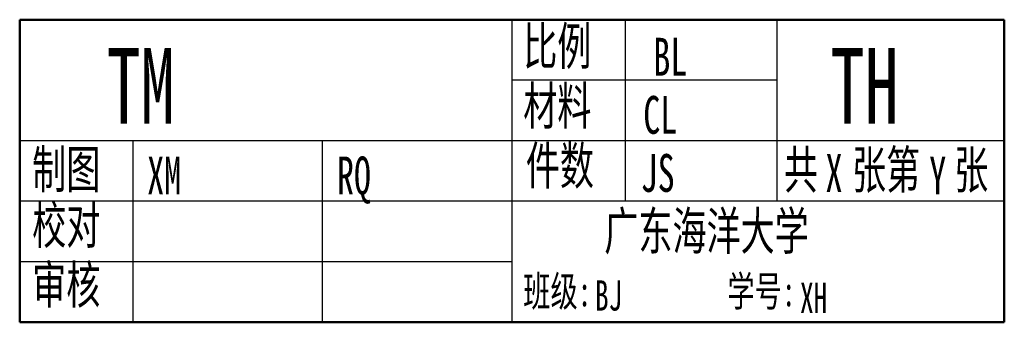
# Model space of a CAD drawing. Header units: millimetres. Extents: x 90 to 220, y 135 to 175.
import ezdxf

# ---------------------------------------------------------------- set-up
doc = ezdxf.new("R2010")
doc.units = ezdxf.units.MM
doc.layers.add('2粗实线', color=3, linetype='Continuous', lineweight=50)
doc.layers.add('4细实线', color=7, linetype='Continuous')
doc.layers.add('6文本', color=5, linetype='Continuous')
doc.styles.add('text', font='SIMFANG.TTF', dxfattribs={"width": 0.66})

msp = doc.modelspace()

# ---------------------------------------------------------------- linework, layer by layer
at = {"layer": '2粗实线'}
for p, q in [((89.5, 175), (219.5, 175)), ((89.5, 135), (89.5, 175)), ((219.5, 175), (219.5, 135)), ((219.5, 135), (89.5, 135))]:
    msp.add_line(p, q, dxfattribs=at)
at = {"layer": '4细实线'}
for p, q in [((154.5, 135), (154.5, 175)), ((169.5, 151), (169.5, 175)), ((189.5, 151), (189.5, 175)), ((189.5, 167), (154.5, 167)), ((219.5, 159), (89.5, 159)), ((104.5, 135), (104.5, 159)), ((129.5, 135), (129.5, 159)), ((219.5, 151), (89.5, 151)), ((154.5, 143), (89.5, 143))]:
    msp.add_line(p, q, dxfattribs=at)

# ---------------------------------------------------------------- texts
at = {"layer": '6文本', "style": 'text', "width": 0.66}
for s, height, p in [('比例', 5, (155.98, 169.01)), ('材料', 5, (155.98, 161.12)), ('件数', 5, (156.32, 153.23)), ('制图', 5, (91.15, 152.74)), ('共  张第  张', 5, (190.4, 152.68)), ('校对', 5, (91.15, 145.38)), ('广东海洋大学', 5, (166.68, 144.58)), ('审核', 5, (91.15, 137.48)), ('班级:          学号:', 4, (155.98, 137.11))]:
    msp.add_text(s, height=height, dxfattribs=at).set_placement(p)
for tag, p, s, height in [('BL', (173.16, 167.6), '1:1', 5), ('TM', (100.98, 161.26), '轴承座', 10), ('TH', (196.56, 161.26), '1-01', 10), ('CL', (171.83, 159.92), 'HT200', 5), ('JS', (171.49, 152.24), '1', 5), ('XM', (106.33, 151.91), '萧时诚', 5), ('RQ', (131.39, 151.91), '2010.5.16', 5), ('X', (195.89, 152.24), '1', 5), ('Y', (209.59, 151.91), '1', 5), ('BJ', (165.46, 136.55), '工管1091', 4), ('XH', (192.53, 136.22), '200911424118', 4)]:
    msp.add_attdef(tag, p, s, height=height, dxfattribs=at)

doc.saveas('drawing.dxf')
